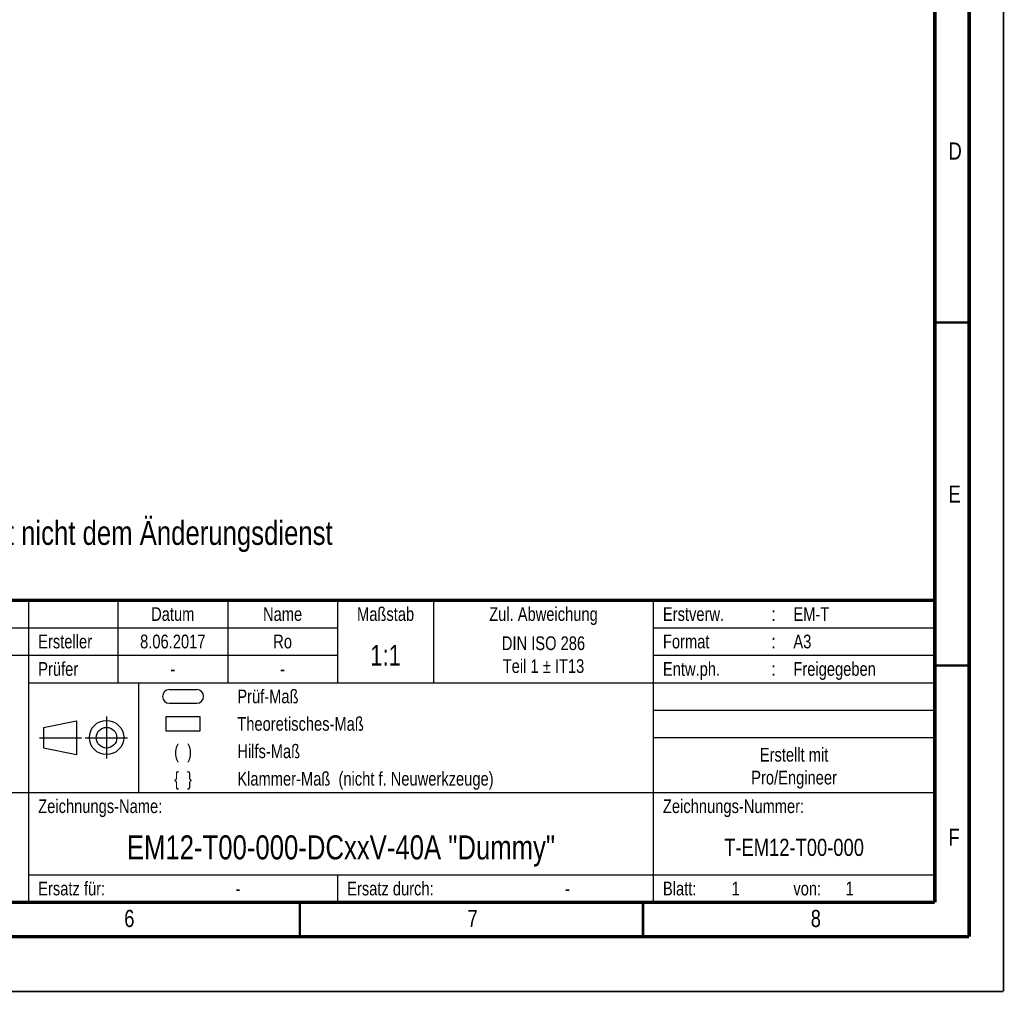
# Model space of a CAD drawing. Extents: x 0 to 420, y 0 to 297.
# Tile 9 of 22: x 277 to 420, y 0 to 142. Entities that reach past the tile are written whole.
import ezdxf

# ---------------------------------------------------------------- set-up
doc = ezdxf.new("R2010")
doc.units = 0
doc.header["$LTSCALE"] = 23.1
for name, color, linetype in [('_NOTIZEN', 7, 'CONTINUOUS'), ('T-EM12-T00-000_DXF_FORMAT', 7, 'CONTINUOUS'), ('T-EM12-T00-000_DXF_TEXT', 7, 'CONTINUOUS'), ('T-EM12-T00-0DXF_CONTINUOUS_LINE', 7, 'CONTINUOUS')]:
    doc.layers.add(name, color=color, linetype=linetype)
doc.styles.get("Standard").update_dxf_attribs({"font": 'txt', "width": 0.8})

# ---------------------------------------------------------------- blocks, each defined once
blk = doc.blocks.new('PROJEKTIONSMETHODE_BL0', base_point=(286, 37))
at = {"layer": 'T-EM12-T00-0DXF_CONTINUOUS_LINE', "color": 5, "linetype": 'CONTINUOUS'}
for p, q in [((280.15, 38.46), (284.98, 39.46)), ((284.98, 39.46), (284.98, 34.5)), ((280.15, 38.46), (280.15, 35.45)), ((284.98, 34.5), (280.15, 35.45))]:
    blk.add_line(p, q, dxfattribs=at)
at = {"layer": 'T-EM12-T00-0DXF_CONTINUOUS_LINE', "color": 9, "linetype": 'CONTINUOUS'}
for p, q in [((289.34, 40.05), (289.34, 33.95)), ((279.61, 36.95), (285.7, 36.95)), ((286.25, 36.95), (292.39, 36.95))]:
    blk.add_line(p, q, dxfattribs=at)
at = {"layer": 'T-EM12-T00-0DXF_CONTINUOUS_LINE', "color": 5, "linetype": 'CONTINUOUS'}
for centre, radius in [((289.35, 37.01), 2.5), ((289.35, 36.98), 1.5)]:
    blk.add_circle(centre, radius, dxfattribs=at)
blk = doc.blocks.new('PRUEF_BEMASSUNG_BL1', base_point=(300.5, 43))
at = {"layer": 'T-EM12-T00-0DXF_CONTINUOUS_LINE', "color": 7, "linetype": 'CONTINUOUS'}
for p, q in [((298.5, 44), (302.5, 44)), ((298.5, 42), (302.5, 42))]:
    blk.add_line(p, q, dxfattribs=at)
for centre, start, end in [((298.5, 43), 90, 270), ((302.5, 43), 270, 90)]:
    blk.add_arc(centre, 1, start, end, dxfattribs=at)
blk = doc.blocks.new('THEORETISCHE_BEMASSUNG_BL2', base_point=(300.5, 39))
at = {"layer": 'T-EM12-T00-0DXF_CONTINUOUS_LINE', "color": 7, "linetype": 'CONTINUOUS'}
for p, q in [((298, 40), (298, 38)), ((303, 40), (298, 40)), ((303, 38), (303, 40)), ((298, 38), (303, 38))]:
    blk.add_line(p, q, dxfattribs=at)

msp = doc.modelspace()

# ---------------------------------------------------------------- linework, layer by layer
at = {"layer": 'T-EM12-T00-000_DXF_FORMAT', "color": 2, "linetype": 'CONTINUOUS'}
for p, q in [((225, 57), (410, 57)), ((278, 57), (278, 13)), ((291, 57), (291, 45)), ((307, 57), (307, 45)), ((323, 57), (323, 45)), ((337, 57), (337, 45)), ((369, 57), (369, 13)), ((410, 57), (410, 13)), ((225, 53), (323, 53)), ((369, 53), (410, 53)), ((225, 49), (323, 49)), ((369, 49), (410, 49)), ((278, 45), (410, 45)), ((294, 45), (294, 29)), ((369, 41), (410, 41)), ((369, 37), (410, 37)), ((225, 29), (410, 29)), ((278, 17), (410, 17)), ((323, 17), (323, 13)), ((225, 13), (410, 13))]:
    msp.add_line(p, q, dxfattribs=at)
at = {"layer": 'T-EM12-T00-000_DXF_FORMAT', "color": 9, "linetype": 'CONTINUOUS', "const_width": 0.25}
for points in [[(420, 0), (420, 297)], [(0, 0), (420, 0)]]:
    msp.add_lwpolyline(points, dxfattribs=at)
at = {"layer": 'T-EM12-T00-000_DXF_FORMAT', "color": 7, "linetype": 'CONTINUOUS'}
for points, const_width in [([(415, 8), (415, 292)], 0.5), ([(410, 13), (410, 287)], 0.5), ([(410, 97.5), (415, 97.5)], 0.35), ([(225, 57), (410, 57)], 0.5), ([(410, 47.5), (415, 47.5)], 0.35), ([(20, 13), (410, 13)], 0.5), ([(317.5, 8), (317.5, 13)], 0.35), ([(367.5, 8), (367.5, 13)], 0.35), ([(15, 8), (415, 8)], 0.5)]:
    msp.add_lwpolyline(points, dxfattribs=dict(at, const_width=const_width))

# ---------------------------------------------------------------- block references
at = {"layer": 'T-EM12-T00-0DXF_CONTINUOUS_LINE', "color": 2, "linetype": 'CONTINUOUS'}
for name, p in [('PRUEF_BEMASSUNG_BL1', (300.5, 43)), ('PROJEKTIONSMETHODE_BL0', (286, 37)), ('THEORETISCHE_BEMASSUNG_BL2', (300.5, 39))]:
    msp.add_blockref(name, p, dxfattribs=at)

# ---------------------------------------------------------------- texts
at = {"layer": '_NOTIZEN', "color": 5, "linetype": 'CONTINUOUS'}
for s, insert, char_height, width, attachment_point in [('Prüf-Maß', (308.4, 44), 2, 17.571429, 1), ('Theoretisches-Maß', (308.4, 40), 2, 36.285714, 1), ('(  )', (300.5, 36), 2, 7.285714, 2), ('Hilfs-Maß', (308.4, 36), 2, 18.714286, 1), ('Erstellt mit\\PPro/Engineer', (389.5, 35.5), 2, 25.071429, 2), ('\\{  \\}', (300.5, 32), 2, 8.142857, 2), ('Klammer-Maß  (nicht f. Neuwerkzeuge)', (308.4, 32), 2, 76.571429, 1), ('Zeichnungs-Name:', (279.4, 28), 2, 33.5, 1), ('Zeichnungs-Nummer:', (370.4, 28), 2, 38.214286, 1), ('EM12-T00-000-DCxxV-40A "Dummy"', (323.5, 22.75), 3.5, 121.625, 2), ('T-EM12-T00-000', (389.5, 22.25), 2.5, 40.892857, 2), ('Ersatz für:', (279.4, 16), 2, 21.428571, 1), ('Ersatz durch:', (324.4, 16), 2, 25.928571, 1), ('Blatt:', (370.4, 16), 2, 10.5, 1), ('1', (380.4, 16), 2, 1.714286, 1), (' 1', (396.4, 16), 2, 4.071429, 1), ('-', (308.5, 16), 2, 2.142857, 2), ('-', (356.5, 16), 2, 2.142857, 2), ('von:', (389.4, 16), 2, 7.5, 1)]:
    msp.add_mtext(s, dxfattribs=dict(at, insert=insert, char_height=char_height, width=width, attachment_point=attachment_point))
at = {"layer": 'T-EM12-T00-000_DXF_FORMAT', "color": 5, "linetype": 'CONTINUOUS'}
for s, insert, char_height, width, attachment_point in [('D', (412, 123.7288), 2.5, 3.392857, 1), ('E', (412, 73.7288), 2.5, 2.678571, 1), ('Datum', (299, 56), 2, 11.5, 2), ('Name', (315, 56), 2, 9.428571, 2), ('Maßstab', (330, 56), 2, 15.428571, 2), ('Zul. Abweichung', (353, 56), 2, 32, 2), ('Erstverw.', (370.4, 56), 2, 18.857143, 1), ('EM-T', (389.4, 56), 2, 9.428571, 1), (':', (386.5, 56), 2, 1.071429, 2), ('Ersteller', (279.4, 52), 2, 17.142857, 1), ('8.06.2017', (299, 52), 2, 19.285714, 2), ('Ro', (315, 52), 2, 4.5, 2), ('DIN ISO 286\\PTeil 1 \\Fgdt;{\\Fgdt;`}\\Ftxt; IT13', (353, 51.75), 2, 28.678571, 2), ('Format', (370.4, 52), 2, 12.857143, 1), ('A3', (389.4, 52), 2, 4.714286, 1), ('1:1', (330, 50.5), 3, 6.75, 2), (':', (386.5, 52), 2, 1.071429, 2), ('Prüfer', (279.4, 48), 2, 12.214286, 1), ('Entw.ph.', (370.4, 48), 2, 16.714286, 1), (':', (386.5, 48), 2, 1.071429, 2), ('Freigegeben', (389.4, 48), 2, 22.785714, 1), ('-', (299, 48), 2, 2.142857, 2), ('-', (315, 48), 2, 2.142857, 2), ('F', (412, 23.7288), 2.5, 2.678571, 1), ('6', (291.9276, 11.8879), 2.5, 2.946429, 1), ('7', (341.9276, 11.8879), 2.5, 2.946429, 1), ('8', (391.9276, 11.8879), 2.5, 2.946429, 1)]:
    msp.add_mtext(s, dxfattribs=dict(at, insert=insert, char_height=char_height, width=width, attachment_point=attachment_point))
at = {"layer": 'T-EM12-T00-000_DXF_TEXT', "color": 5, "linetype": 'CONTINUOUS', "insert": (226.1232, 68.5811), "char_height": 3.5, "width": 199.5, "attachment_point": 1}
msp.add_mtext('Achtung: Zeichnung unterliegt nicht dem Änderungsdienst', dxfattribs=at)

doc.saveas('drawing.dxf')
